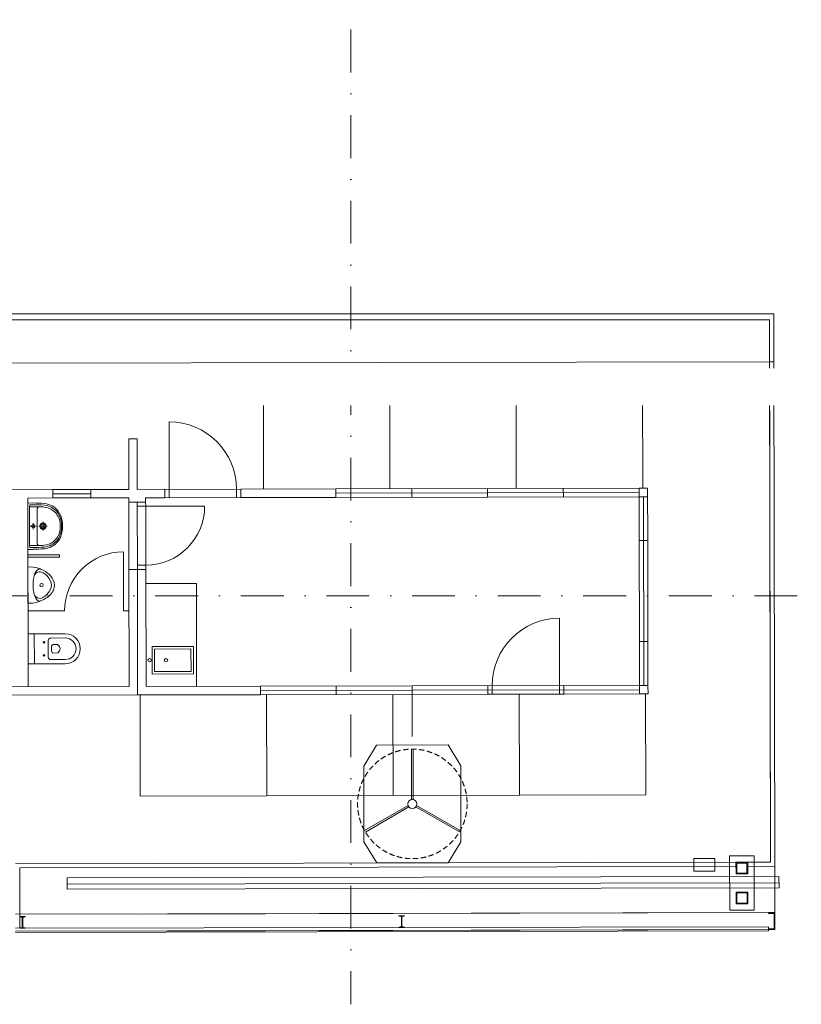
# Model space of a CAD drawing. Header units: millimetres. Extents: x -796345 to 3713765, y -2985421 to 2187451.
# Tile 121 of 256: x 146620 to 155898, y -4850 to 6837. Entities that reach past the tile are written whole.
import ezdxf
from ezdxf import colors
from ezdxf.entities.mleader import LeaderData, LeaderLine
from ezdxf.math import Vec2, Vec3

# ---------------------------------------------------------------- set-up
doc = ezdxf.new("R2010")
doc.units = ezdxf.units.MM
for name, pattern in [('CENTERX2', [101.6, 63.5, -12.7, 12.7, -12.7]), ('DASHDOT', [25.4, 12.7, -6.35, 0, -6.35]), ('HIDDEN', [9.525, 6.35, -3.175])]:
    doc.linetypes.add(name, pattern=pattern)
for name, color, linetype, lineweight in [('A99_N_osy', 1, 'CENTERX2', 9), ('A99_N_txt-popis-50', 240, 'Continuous', 9), ('A99_S_kce-rez-ten', 7, 'Continuous', 9)]:
    doc.layers.add(name, color=color, linetype=linetype, lineweight=lineweight)
doc.styles.add('A99_popis', font='isocpeur.ttf')

# ---------------------------------------------------------------- blocks, each defined once
blk = doc.blocks.new('800-100')
at = {"linetype": 'Continuous', "lineweight": 0}
for p, q in [((0, -100), (0, 800)), ((50, 0), (-850, 0)), ((-800, -100), (-800, 0)), ((50, -100), (-850, -100))]:
    blk.add_line(p, q, dxfattribs=at)
blk.add_arc((0, 0), 800, 90, 180, dxfattribs=at)
blk = doc.blocks.new('wc-pud')
at = {"lineweight": 5}
for p, q in [((-178, -442), (-178, 0)), ((-178, 0), (178, 0)), ((178, 0), (178, -442)), ((-178, -75), (178, -75)), ((-92, -190), (-62, -190)), ((-78, -175), (-78, -205)), ((62, -190), (92, -190)), ((78, -175), (78, -205)), ((-128, -442), (-128, -270)), ((-98, -240), (98, -240)), ((-50, -300), (-50, -352)), ((-30, -280), (30, -280)), ((50, -300), (50, -352)), ((128, -270), (128, -442))]:
    blk.add_line(p, q, dxfattribs=at)
for centre in [(-78, -190), (78, -190)]:
    blk.add_circle(centre, 7.5, dxfattribs=at)
for centre, radius, start, end in [((-98, -270), 30, 90, 180), ((-30, -300), 20, 90, 180), ((30, -300), 20, 0, 90), ((98, -270), 30, 0, 90), ((0, -442), 178, 180, 0), ((0, -442), 128, 180, 0), ((2, -318), 61.7, 213.2659, 268.4872), ((-2, -318), 61.7, 271.5128, 326.7341)]:
    blk.add_arc(centre, radius, start, end, dxfattribs=at)
blk = doc.blocks.new('I160')
for p, q in [((-37, 160), (-37, 158)), ((-37, 160), (37, 160)), ((-8, 148), (-34, 154)), ((-3, 18), (-3, 142)), ((3, 18), (3, 142)), ((8, 148), (34, 154)), ((37, 160), (37, 158)), ((-37, 0), (-37, 2)), ((37, 0), (-37, 0)), ((-8, 12), (-34, 6)), ((8, 12), (34, 6)), ((37, 0), (37, 2))]:
    blk.add_line(p, q)
for centre, radius, start, end in [((-33, 158), 3.8, 180, 256), ((-9, 142), 6.3, 0, 76), ((9, 142), 6.3, 104, 180), ((33, 158), 3.8, 284, 0), ((-33, 2), 3.8, 104, 180), ((-9, 18), 6.3, 284, 0), ((9, 18), 6.3, 180, 256), ((33, 2), 3.8, 0, 76)]:
    blk.add_arc(centre, radius, start, end)
blk = doc.blocks.new('TURNIKET')
at = {"lineweight": 0, "ltscale": 2}
for p, q in [((-575, 450), (-425, 700)), ((-425, 700), (425, 700)), ((575, 450), (425, 700)), ((-575, 450), (-575, -450)), ((575, 450), (575, -450)), ((-51, 18), (-568, 316)), ((-41, 35), (-558, 334)), ((558, 334), (41, 35)), ((568, 316), (51, 18)), ((-10, -53), (-10, -650)), ((10, -53), (10, -650)), ((-575, -450), (-425, -700)), ((575, -450), (425, -700)), ((-425, -700), (425, -700))]:
    blk.add_line(p, q, dxfattribs=at)
at = {"linetype": 'HIDDEN', "lineweight": 0, "ltscale": 10}
blk.add_circle((0, 0), 650, dxfattribs=at)
at = {"lineweight": 0, "ltscale": 2}
blk.add_circle((0, 0), 54, dxfattribs=at)

msp = doc.modelspace()

# ---------------------------------------------------------------- linework, layer by layer
at = {"layer": 'A99_N_osy', "linetype": 'DASHDOT', "ltscale": 40}
msp.add_line((187349.6, 0), (-3600, 0), dxfattribs=at)
msp.add_lwpolyline([(150550, 100200), (150550, -4850)], dxfattribs=at)
at = {"layer": 'A99_S_kce-rez-ten', "lineweight": 9, "ltscale": 2}
for p, q in [((155532.6, -3162.2), (155520, 3275.6)), ((155520, 2777.8), (143712, 2752.8)), ((155520, 2777.8), (143712, 2752.8)), ((155520, 2777.8), (155570, 2777.9)), ((155520, 2777.8), (155570, 2777.9)), ((155532.6, -3162.2), (155520, 2777.8)), ((155582.7, -3212.1), (155570, 2777.9)), ((155582.7, -3212.1), (155570, 2777.9)), ((143712.7, 2452.8), (154012.7, 2474.6)), ((143712.7, 2452.8), (154012.7, 2474.6)), ((149515.2, 1265.1), (149512.7, 2465.1)), ((149515.2, 1265.1), (149512.7, 2465.1)), ((151015.2, 1268.3), (151012.7, 2468.3)), ((151015.2, 1268.3), (151012.7, 2468.3)), ((152515.2, 1271.4), (152512.7, 2471.4)), ((152515.2, 1271.4), (152512.7, 2471.4)), ((154015.2, 1274.6), (154012.7, 2474.6)), ((154015.2, 1274.6), (154012.7, 2474.6)), ((148013.9, 1861.9), (147913.9, 1861.7)), ((148013.9, 1861.9), (147913.9, 1861.7)), ((147915.2, 1261.7), (147913.9, 1861.7)), ((147915.2, 1261.7), (147913.9, 1861.7)), ((148015.2, 1261.9), (148013.9, 1861.9)), ((148015.2, 1261.9), (148013.9, 1861.9)), ((147015.2, 1259.8), (146227.9, 1258.1)), ((147015.2, 1259.8), (146227.9, 1258.1)), ((147465.2, 1260.8), (147015.2, 1259.8)), ((147465.2, 1260.8), (147015.2, 1259.8)), ((147015.4, 1159.8), (147015.2, 1259.8)), ((147015.4, 1159.8), (147015.2, 1259.8)), ((147465.3, 1210.8), (147015.3, 1209.8)), ((147465.3, 1210.8), (147015.3, 1209.8)), ((147915.2, 1261.7), (147465.2, 1260.8)), ((147915.2, 1261.7), (147465.2, 1260.8)), ((147465.2, 1260.8), (147465.4, 1160.8)), ((147465.2, 1260.8), (147465.4, 1160.8)), ((148015.2, 1261.9), (148344.2, 1262.6)), ((148344.2, 1262.6), (148015.2, 1261.9)), ((148015.2, 1261.9), (148344.2, 1262.6)), ((148344.2, 1262.6), (148015.2, 1261.9)), ((148344.2, 1262.6), (148344.4, 1162.6)), ((148344.2, 1262.6), (148344.4, 1162.6)), ((149244.2, 1264.5), (150373.2, 1266.9)), ((149244.2, 1264.5), (150373.2, 1266.9)), ((149244.2, 1264.5), (149244.4, 1164.5)), ((149244.2, 1264.5), (149244.4, 1164.5)), ((154073.2, 1274.7), (150373.2, 1266.9)), ((154073.2, 1274.7), (150373.2, 1266.9)), ((150373.4, 1166.9), (150373.2, 1266.9)), ((150373.4, 1166.9), (150373.2, 1266.9)), ((150373.3, 1216.9), (153973.3, 1224.5)), ((150373.3, 1216.9), (153973.3, 1224.5)), ((153973.4, 1174.5), (150373.4, 1166.9)), ((153973.4, 1174.5), (150373.4, 1166.9)), ((151273.4, 1168.8), (151273.2, 1268.8)), ((151273.4, 1168.8), (151273.2, 1268.8)), ((152173.4, 1170.7), (152173.2, 1270.7)), ((152173.4, 1170.7), (152173.2, 1270.7)), ((153073.4, 1172.6), (153073.2, 1272.6)), ((153073.4, 1172.6), (153073.2, 1272.6)), ((153973.4, 1174.5), (153974.5, 654.5)), ((153973.4, 1174.5), (153974.5, 654.5)), ((154028.1, -1065.4), (154023.4, 1174.6)), ((154028.1, -1065.4), (154023.4, 1174.6)), ((154074.5, 654.7), (154073.2, 1274.7)), ((154073.2, 1274.7), (154074.5, 654.7)), ((154073.4, 1174.7), (154073.2, 1274.7)), ((154074.5, 654.7), (154073.2, 1274.7)), ((154073.2, 1274.7), (154074.5, 654.7)), ((154073.4, 1174.7), (154073.2, 1274.7)), ((146715.4, 1159.2), (147015.4, 1159.8)), ((146715.4, 1159.2), (147015.4, 1159.8)), ((146720.2, -1080.8), (146715.4, 1159.2)), ((146720.2, -1080.8), (146715.4, 1159.2)), ((147465.4, 1160.8), (147015.4, 1159.8)), ((147465.4, 1160.8), (147015.4, 1159.8)), ((147465.4, 1160.8), (147915.4, 1161.7)), ((147465.4, 1160.8), (147915.4, 1161.7)), ((147915.4, 1161.7), (147915.5, 1111.7)), ((147915.4, 1161.7), (147915.5, 1111.7)), ((148015.5, 1111.9), (147915.5, 1111.7)), ((148015.5, 1111.9), (147915.5, 1111.7)), ((147915.6, 1061.7), (147915.5, 1111.7)), ((147915.6, 1061.7), (147915.5, 1111.7)), ((147917.1, 361.7), (147915.6, 1061.7)), ((147917.1, 361.7), (147915.6, 1061.7)), ((148115.5, 1112.1), (148015.5, 1111.9)), ((148115.5, 1112.1), (148015.5, 1111.9)), ((148017.2, 311.9), (148015.5, 1111.9)), ((148115.6, 1062.1), (148015.6, 1061.9)), ((148115.6, 1062.1), (148015.6, 1061.9)), ((148115.6, 1062.1), (148115.5, 1112.1)), ((148115.6, 1062.1), (148115.5, 1112.1)), ((148115.6, 1062.1), (148815.6, 1063.6)), ((148115.6, 1062.1), (148815.6, 1063.6)), ((148117.1, 362.1), (148115.6, 1062.1)), ((148117.1, 362.1), (148115.6, 1062.1)), ((153974.5, 654.5), (154074.5, 654.7)), ((153974.5, 654.5), (154074.5, 654.7)), ((153977, -545.5), (153974.5, 654.5)), ((153977, -545.5), (153974.5, 654.5)), ((153977, -545.5), (153974.5, 654.5)), ((153977, -545.5), (153974.5, 654.5)), ((154078.1, -1065.3), (154074.5, 654.7)), ((154078.1, -1065.3), (154074.5, 654.7)), ((147853.8, -178.4), (147852.3, 521.6)), ((147853.8, -178.4), (147852.3, 521.6)), ((147917.2, 311.7), (147917.1, 361.7)), ((147917.2, 311.7), (147917.1, 361.7)), ((148117.1, 362.1), (148017.1, 361.9)), ((148117.1, 362.1), (148017.1, 361.9)), ((148117.2, 312.1), (148117.1, 362.1)), ((148117.2, 312.1), (148117.1, 362.1)), ((148017.2, 311.9), (147917.2, 311.7)), ((148017.2, 311.9), (147917.2, 311.7)), ((147917.2, 311.7), (147920.2, -1078.3)), ((147917.2, 311.7), (147917.3, 261.7)), ((147917.2, 311.7), (147920.2, -1078.3)), ((147917.2, 311.7), (147917.3, 261.7)), ((148117.2, 312.1), (148017.2, 311.9)), ((148117.2, 312.1), (148017.2, 311.9)), ((148017.2, 311.9), (148020.4, -1178.1)), ((148017.2, 311.9), (148020.4, -1178.1)), ((148117.2, 312.1), (148117.3, 262.1)), ((148117.2, 312.1), (148117.3, 262.1)), ((148717.6, 146.4), (148117.6, 145.1)), ((148717.6, 146.4), (148117.6, 145.1)), ((148720.2, -1076.6), (148717.6, 146.4)), ((148720.2, -1076.6), (148717.6, 146.4)), ((147153.8, -179.9), (146718.3, -180.8)), ((147153.8, -179.9), (146718.3, -180.8)), ((147853.8, -178.4), (147918.3, -178.3)), ((147853.8, -178.4), (147918.3, -178.3)), ((153977, -545.5), (154077, -545.3)), ((153977, -545.5), (154077, -545.3)), ((153977, -545.5), (153978.1, -1065.5)), ((153977, -545.5), (153978.1, -1065.5)), ((147920.2, -1078.3), (144995.6, -1084.5)), ((147920.2, -1078.3), (144995.6, -1084.5)), ((151278.2, -1071.2), (149478.2, -1075)), ((151278.2, -1071.2), (149478.2, -1075)), ((149478.2, -1075), (149478.4, -1175)), ((149478.2, -1075), (149478.4, -1175)), ((149478.3, -1125), (151278.3, -1121.2)), ((149478.3, -1125), (151278.3, -1121.2)), ((150378.2, -1073.1), (150378.4, -1173.1)), ((150378.2, -1073.1), (150378.4, -1173.1)), ((153978.1, -1065.5), (151278.2, -1071.2)), ((153978.1, -1065.5), (151278.2, -1071.2)), ((151278.2, -1071.2), (151278.4, -1171.2)), ((151278.2, -1071.2), (151278.4, -1171.2)), ((151278.2, -1071.2), (151278.4, -1171.2)), ((151278.2, -1071.2), (151278.4, -1171.2)), ((151278.3, -1121.2), (153978.3, -1115.5)), ((151278.3, -1121.2), (153978.3, -1115.5)), ((154078.4, -1165.3), (151278.4, -1171.2)), ((154078.4, -1165.3), (151278.4, -1171.2)), ((152178.2, -1069.3), (152178.4, -1169.3)), ((152178.2, -1069.3), (152178.4, -1169.3)), ((152178.2, -1069.3), (152178.4, -1169.3)), ((152178.2, -1069.3), (152178.4, -1169.3)), ((152549.4, -1168.5), (152551.9, -2368.5)), ((153078.1, -1067.4), (153078.4, -1167.4)), ((153078.1, -1067.4), (153078.4, -1167.4)), ((153078.1, -1067.4), (153078.4, -1167.4)), ((153078.1, -1067.4), (153078.4, -1167.4)), ((154049.4, -1165.3), (154051.9, -2365.3)), ((148020.4, -1178.1), (144995.8, -1184.5)), ((148020.4, -1178.1), (144995.8, -1184.5)), ((148020.4, -1178.1), (149478.4, -1175)), ((148020.4, -1178.1), (149478.4, -1175)), ((148020.4, -1178.1), (149478.4, -1175)), ((148049.4, -1178), (148051.9, -2378)), ((151278.4, -1171.2), (149478.4, -1175)), ((151278.4, -1171.2), (149478.4, -1175)), ((149549.4, -1174.8), (149551.9, -2374.8)), ((149549.4, -1174.8), (149551.9, -2374.8)), ((151049.4, -1171.7), (151051.9, -2371.7)), ((151279.4, -1671.2), (151278.4, -1171.2)), ((154051.9, -2365.3), (148051.9, -2378)), ((155122.6, -3163.1), (146570.1, -3181.1)), ((155122.7, -3213.1), (146620.2, -3231)), ((146621.8, -3948), (146620.2, -3231)), ((146621.8, -3948), (146620.2, -3231)), ((155262.6, -3162.8), (155532.6, -3162.2)), ((155262.6, -3162.8), (155532.6, -3162.2)), ((155262.7, -3212.8), (155582.7, -3212.1)), ((155262.7, -3212.8), (155582.7, -3212.1)), ((155583.9, -3762.1), (155582.7, -3212.1)), ((155632.9, -3332), (147183, -3349.9)), ((155632.9, -3332), (147183, -3349.9)), ((147183.3, -3484.9), (147183, -3349.9)), ((147183.3, -3484.9), (147183, -3349.9)), ((155633.2, -3467), (155632.9, -3332)), ((155633.2, -3467), (155632.9, -3332)), ((155633.1, -3407), (147183.1, -3424.9)), ((155633.1, -3407), (147183.1, -3424.9)), ((155633.2, -3467), (147183.3, -3484.9)), ((155633.2, -3467), (147183.3, -3484.9)), ((146571.4, -3781.1), (155583.9, -3762.1)), ((146571.4, -3781.1), (155583.9, -3762.1)), ((148024.8, -3781, 0), (155582.8, -3762.1)), ((148024.8, -3781, 0), (155582.8, -3762.1)), ((155508.9, -3772.2), (155508.9, -3762.2)), ((155508.9, -3772.2), (155508.9, -3762.2)), ((146571.8, -3948.1), (155509.2, -3929.2)), ((146571.8, -3948.1), (155509.2, -3929.2)), ((146571.8, -3981.1), (155584.3, -3962.1)), ((146571.8, -3981.1), (155584.3, -3962.1)), ((148025.3, -3981, 0), (155583.3, -3962.1)), ((148025.3, -3981, 0), (155583.3, -3962.1)), ((155509.2, -3929.2), (155509.3, -3979.2)), ((155509.2, -3929.2), (155509.3, -3979.2)), ((155509.3, -3962.2), (155509.3, -3952.2)), ((155509.3, -3962.2), (155509.3, -3952.2)), ((146571.9, -3998.1), (155509.3, -3979.2)), ((146571.9, -3998.1), (155509.3, -3979.2))]:
    msp.add_line(p, q, dxfattribs=at)
at = {"layer": 'A99_S_kce-rez-ten', "lineweight": 5, "ltscale": 2}
for p, q in [((146715.5, 1100.3), (146775.2, 1100.4)), ((146715.5, 1100.3), (146775.2, 1100.4)), ((146716.7, 550.3), (146715.5, 1100.3)), ((146716.7, 550.3), (146715.5, 1100.3)), ((146735.6, 1053.1), (146739.8, 1080.4)), ((146735.6, 1053.1), (146739.8, 1080.4)), ((146736.6, 597.6), (146735.6, 1053.1)), ((146736.6, 597.6), (146735.6, 1053.1)), ((146775.2, 1080.4), (146739.8, 1080.4)), ((146775.2, 1080.4), (146739.8, 1080.4)), ((146826.1, 825.5), (146825.7, 1025.5)), ((146826.1, 825.5), (146825.7, 1025.5)), ((146817, 825.5), (146745.2, 825.4)), ((146817, 825.5), (146745.2, 825.4)), ((146781.1, 861.3), (146781.2, 789.6)), ((146781.1, 861.3), (146781.2, 789.6)), ((146826.1, 825.5), (146826.6, 625.6)), ((146826.1, 825.5), (146826.6, 625.6)), ((146947.1, 825.8), (146847.1, 825.6)), ((146947.1, 825.8), (146847.1, 825.6)), ((146897, 875.7), (146897.2, 775.7)), ((146897, 875.7), (146897.2, 775.7)), ((146736.6, 597.6), (146740.9, 570.4)), ((146736.6, 597.6), (146740.9, 570.4)), ((146776.3, 550.4), (146716.7, 550.3)), ((146776.3, 550.4), (146716.7, 550.3)), ((146776.2, 570.4), (146740.9, 570.4)), ((146776.2, 570.4), (146740.9, 570.4)), ((146718.1, -89.9), (146717.2, 340.5)), ((146718.1, -89.9), (146717.2, 340.5))]:
    msp.add_line(p, q, dxfattribs=at)
at = {"layer": 'A99_S_kce-rez-ten', "lineweight": 9, "ltscale": 2}
for points in [[(146254.9, 3275.5), (146254.9, 3275.5), (155520, 3275.6), (155520, 3275.6)], [(155570, 2777.9), (155570, 3346), (146334.9, 3346), (146334.9, 3346)], [(150373.2, 1266.9), (149244.2, 1264.5)], [(150373.2, 1266.9), (149244.2, 1264.5)], [(148344.4, 1162.6), (148115.4, 1162.1), (148115.5, 1112.1)], [(148344.4, 1162.6), (148115.4, 1162.1), (148115.5, 1112.1)], [(150373.4, 1166.9), (149244.4, 1164.5)], [(150373.4, 1166.9), (149244.4, 1164.5)], [(147917.2, 261.7), (147917.3, 261.7)], [(147917.2, 261.7), (147917.3, 261.7)], [(148117.2, 312.1), (148120.2, -1077.9), (149478.2, -1075)], [(155047.4, -3088.2), (155048.8, -3733.2), (155338.8, -3732.6), (155337.4, -3087.6), (155047.4, -3088.2)], [(155338.8, -3732.6), (155337.4, -3087.6), (155047.4, -3088.2), (155048.8, -3733.2), (155338.8, -3732.6)], [(155047.4, -3088.2), (155048.8, -3733.2), (155338.8, -3732.6), (155337.4, -3087.6), (155047.4, -3088.2)], [(155338.8, -3732.6), (155337.4, -3087.6), (155047.4, -3088.2), (155048.8, -3733.2), (155338.8, -3732.6)], [(155262.9, -3302.8), (155262.6, -3162.8), (155122.6, -3163.1), (155122.9, -3303.1), (155262.9, -3302.8)], [(155262.9, -3302.8), (155262.6, -3162.8), (155122.6, -3163.1), (155122.9, -3303.1), (155262.9, -3302.8)], [(155252.9, -3292.8), (155252.6, -3172.8), (155132.6, -3173), (155132.9, -3293), (155252.9, -3292.8)], [(155252.9, -3292.8), (155252.6, -3172.8), (155132.6, -3173), (155132.9, -3293), (155252.9, -3292.8)], [(155263.6, -3657.8), (155263.3, -3517.8), (155123.3, -3518.1), (155123.6, -3658.1), (155263.6, -3657.8)], [(155263.6, -3657.8), (155263.3, -3517.8), (155123.3, -3518.1), (155123.6, -3658.1), (155263.6, -3657.8)], [(155253.6, -3647.8), (155253.4, -3527.8), (155133.4, -3528), (155133.6, -3648), (155253.6, -3647.8)], [(155253.6, -3647.8), (155253.4, -3527.8), (155133.4, -3528), (155133.6, -3648), (155253.6, -3647.8)], [(155509.3, -3962.2), (155584.3, -3962.1), (155583.9, -3762.1), (155508.9, -3762.2)], [(155509.3, -3962.2), (155577.5, -3962.1), (155583.3, -3962.1), (155583.9, -3762.1), (155508.9, -3762.2), (155508.9, -3772.2), (155573.9, -3772.1), (155574.3, -3952.1), (155509.3, -3952.2), (155509.3, -3962.3)], [(155509.3, -3962.2), (155584.3, -3962.1), (155583.9, -3762.1), (155508.9, -3762.2)], [(155509.3, -3962.2), (155577.5, -3962.1), (155583.3, -3962.1), (155583.9, -3762.1), (155508.9, -3762.2), (155508.9, -3772.2), (155573.9, -3772.1), (155574.3, -3952.1), (155509.3, -3952.2), (155509.3, -3962.3)], [(155509.3, -3952.2), (155574.3, -3952.1), (155573.9, -3772.1), (155508.9, -3772.2)], [(155509.3, -3952.2), (155574.3, -3952.1), (155573.9, -3772.1), (155508.9, -3772.2)]]:
    msp.add_lwpolyline(points, dxfattribs=at)
for points in [[(153973.4, 1174.5), (154073.4, 1174.7), (154073.2, 1274.7), (153973.2, 1274.5)], [(153973.4, 1174.5), (154073.4, 1174.7), (154073.2, 1274.7), (153973.2, 1274.5)], [(146716.9, 483.2), (146716.9, 457.2), (147091.8, 458), (147091.7, 484)], [(146716.9, 483.2), (146716.9, 457.2), (147091.8, 458), (147091.7, 484)], [(153978.1, -1065.5), (154078.1, -1065.3), (154078.4, -1165.3), (153978.4, -1165.5)], [(153978.1, -1065.5), (154078.1, -1065.3), (154078.4, -1165.3), (153978.4, -1165.5)], [(154872.8, -3268.6), (154622.8, -3269.1), (154622.5, -3119.1), (154872.5, -3118.6)], [(154872.8, -3268.6), (154622.8, -3269.1), (154622.5, -3119.1), (154872.5, -3118.6)], [(155338.8, -3732.6), (155048.8, -3733.2), (155047.4, -3088.2), (155337.4, -3087.6)], [(155338.8, -3732.6), (155048.8, -3733.2), (155047.4, -3088.2), (155337.4, -3087.6)], [(155262.9, -3302.8), (155122.9, -3303.1), (155122.6, -3163.1), (155262.6, -3162.8)], [(155262.9, -3302.8), (155122.9, -3303.1), (155122.6, -3163.1), (155262.6, -3162.8)], [(155252.9, -3292.8), (155132.9, -3293), (155132.6, -3173), (155252.6, -3172.8)], [(155252.9, -3292.8), (155132.9, -3293), (155132.6, -3173), (155252.6, -3172.8)], [(155263.6, -3657.8), (155123.6, -3658.1), (155123.3, -3518.1), (155263.3, -3517.8)], [(155263.6, -3657.8), (155123.6, -3658.1), (155123.3, -3518.1), (155263.3, -3517.8)], [(155253.6, -3647.8), (155133.6, -3648), (155133.4, -3528), (155253.4, -3527.8)], [(155253.6, -3647.8), (155133.6, -3648), (155133.4, -3528), (155253.4, -3527.8)]]:
    msp.add_lwpolyline(points, close=True, dxfattribs=at)
at = {"layer": 'A99_S_kce-rez-ten', "lineweight": 5, "ltscale": 2}
for points in [[(148191, -602.9), (148191.7, -930.1), (148683.9, -929), (148683.2, -601.9)], [(148191, -602.9), (148191.7, -930.1), (148683.9, -929), (148683.2, -601.9)], [(148221.1, -632.9), (148221.6, -900), (148653.8, -899.1), (148653.2, -632)], [(148221.1, -632.9), (148221.6, -900), (148653.8, -899.1), (148653.2, -632)]]:
    msp.add_lwpolyline(points, close=True, dxfattribs=at)
for centre, radius in [((146781.1, 825.5), 20), ((146781.1, 825.5), 20), ((146897.1, 825.7), 37.5), ((146897.1, 825.7), 37.5), ((146897.1, 825.7), 25), ((146897.1, 825.7), 25), ((146880.6, 126.8), 19.4), ((146880.6, 126.8), 19.4), ((148162, -766.6), 20.1), ((148162, -766.6), 20.1), ((148356.7, -766.1), 20.1), ((148356.7, -766.1), 20.1)]:
    msp.add_circle(centre, radius, dxfattribs=at)
for centre, radius, start, end in [((146823.2, -265.3), 1321.3, 88.59431, 93.80045), ((146823.2, -265.3), 1321.3, 88.59431, 93.80045), ((146771.4, -422.6), 1523.1, 84.61399, 89.85945), ((146771.4, -422.6), 1523.1, 84.61399, 89.85945), ((146771.4, -422.6), 1503.1, 84.60327, 89.85772), ((146771.4, -422.6), 1503.1, 84.60327, 89.85772), ((146855.7, 1025.6), 30, 90.12122, 180.12122), ((146855.7, 1025.6), 30, 90.12122, 180.12122), ((146868.2, 858.7), 197.3, 78.00989, 93.64991), ((146868.2, 858.7), 197.3, 78.00989, 93.64991), ((146886.7, 841.6), 233.7, 42.29439, 83.59166), ((146886.7, 841.6), 233.7, 42.29439, 83.59166), ((146893.4, 864.4), 230.3, 37.10844, 84.7609), ((146893.4, 864.4), 230.3, 37.10844, 84.7609), ((146887.8, 836.5), 216.3, 53.8824, 84.33061), ((146887.8, 836.5), 216.3, 53.8824, 84.33061), ((146889.1, 839.8), 212.8, 13.06762, 53.63637), ((146889.1, 839.8), 212.8, 13.06762, 53.63637), ((146904, 857.6), 210.1, 8.30544, 42.22648), ((146904, 857.6), 210.1, 8.30544, 42.22648), ((146895.4, 863.7), 229.1, 6.09345, 37.54533), ((146895.4, 863.7), 229.1, 6.09345, 37.54533), ((146700.7, 825.3), 400.7, 351.24317, 8.99926), ((146700.7, 825.3), 400.7, 351.24317, 8.99926), ((146716.1, 825.3), 400.7, 351.24317, 8.99926), ((146716.1, 825.3), 400.7, 351.24317, 8.99926), ((146727.5, 825.3), 400.7, 351.24317, 8.99926), ((146727.5, 825.3), 400.7, 351.24317, 8.99926), ((146889.2, 811.5), 212.8, 306.60607, 347.17482), ((146889.2, 811.5), 212.8, 306.60607, 347.17482), ((146904.1, 793.8), 210.1, 318.01596, 351.937), ((146904.1, 793.8), 210.1, 318.01596, 351.937), ((146895.5, 787.7), 229.1, 322.69711, 354.14899), ((146895.5, 787.7), 229.1, 322.69711, 354.14899), ((146818.6, 1918.4), 1323.4, 266.44595, 271.64416), ((146818.6, 1918.4), 1323.4, 266.44595, 271.64416), ((146856.6, 625.6), 30, 180.12122, 270.12122), ((146856.6, 625.6), 30, 180.12122, 270.12122), ((146868.3, 792.6), 197.3, 266.59252, 282.23255), ((146868.3, 792.6), 197.3, 266.59252, 282.23255), ((146887.9, 814.9), 216.3, 275.91183, 306.36003), ((146887.9, 814.9), 216.3, 275.91183, 306.36003), ((146886.8, 809.8), 233.7, 276.65078, 317.94804), ((146886.8, 809.8), 233.7, 276.65078, 317.94804), ((146893.5, 787), 230.3, 275.48154, 323.134), ((146893.5, 787), 230.3, 275.48154, 323.134), ((146766.1, 2073.5), 1503.1, 270.38472, 275.63917), ((146766.1, 2073.5), 1503.1, 270.38472, 275.63917), ((146766.1, 2073.5), 1523.1, 270.38299, 275.62844), ((146766.1, 2073.5), 1523.1, 270.38299, 275.62844), ((146735.4, -16.6), 357.6, 52.73518, 92.91851), ((146735.4, -16.6), 357.6, 52.73518, 92.91851), ((146953.3, 193.3), 167.4, 138.14818, 172.65978), ((146953.3, 193.3), 167.4, 138.14818, 172.65978), ((146857.7, 213.5), 69.7, 55.26504, 161.77951), ((146857.7, 213.5), 69.7, 55.26504, 161.77951), ((146856.4, 280.7), 36.9, 60.56805, 138.82657), ((146856.4, 280.7), 36.9, 60.56805, 138.82657), ((146823.1, 114.6), 173, 23.09055, 64.53401), ((146823.1, 114.6), 173, 23.09055, 64.53401), ((146837, 105.6), 199, 23.55709, 54.724), ((146837, 105.6), 199, 23.55709, 54.724), ((147207.8, 127.1), 429.5, 168.23522, 191.87343), ((147207.8, 127.1), 429.5, 168.23522, 191.87343), ((146868.7, 125.2), 127.1, 333.47247, 26.76996), ((146868.7, 125.2), 127.1, 333.47247, 26.76996), ((146894.9, 126.1), 137.7, 334.89176, 25.35068), ((146894.9, 126.1), 137.7, 334.89176, 25.35068), ((146958.1, 61.7), 172.1, 187.65938, 216.18626), ((146958.1, 61.7), 172.1, 187.65938, 216.18626), ((146858.4, 36.9), 68.5, 194.27548, 302.21987), ((146858.4, 36.9), 68.5, 194.27548, 302.21987), ((146796.8, 162.5), 208.1, 298.10475, 333.1086), ((146796.8, 162.5), 208.1, 298.10475, 333.1086), ((146850.1, 133.8), 182, 295.91469, 338.69962), ((146850.1, 133.8), 182, 295.91469, 338.69962), ((146729.8, 271.4), 361.5, 268.13217, 303.54299), ((146729.8, 271.4), 361.5, 268.13217, 303.54299), ((146857.1, -21.5), 42.2, 205.86741, 284.82371), ((146857.1, -21.5), 42.2, 205.86741, 284.82371)]:
    msp.add_arc(centre, radius, start, end, dxfattribs=at)
at = {"layer": 'A99_S_kce-rez-ten', "lineweight": 9, "ltscale": 2}
for centre, start, end in [((148115.6, 1062.1), 270.12122, 0.12122), ((148115.6, 1062.1), 270.12122, 0.12122), ((147853.8, -178.4), 90.12122, 180.12122), ((147853.8, -178.4), 90.12122, 180.12122)]:
    msp.add_arc(centre, 700, start, end, dxfattribs=at)

# ---------------------------------------------------------------- block references
at = {"layer": 'A99_S_kce-rez-ten', "lineweight": 9, "ltscale": 2, "xscale": -1}
for name, p, rotation in [('800-100', (148394.2, 1262.7), 0.1212188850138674), ('800-100', (148394.2, 1262.7), 0.1212188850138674), ('wc-pud', (146719.2, -630.8), 90.12121888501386), ('wc-pud', (146719.2, -630.8), 90.12121888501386)]:
    msp.add_blockref(name, p, dxfattribs=dict(at, rotation=rotation))
at = {"layer": 'A99_S_kce-rez-ten', "lineweight": 9, "ltscale": 2}
for name, p, rotation in [('800-100', (153028.1, -1067.5), 0.1212188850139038), ('800-100', (153028.1, -1067.5), 0.1212188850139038), ('TURNIKET', (151281.1, -2471.2), 180.1212188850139)]:
    msp.add_blockref(name, p, dxfattribs=dict(at, rotation=rotation))
at = {"layer": 'A99_S_kce-rez-ten', "lineweight": 9, "ltscale": 2, "xscale": 0.8775000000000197, "yscale": 0.8775000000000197, "zscale": 0.8775000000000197, "rotation": 180.1212188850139}
for p in [(146653.9, -3807.5), (146653.9, -3807.5), (151153.9, -3798), (151153.9, -3798)]:
    msp.add_blockref('I160', p, dxfattribs=at)

# ---------------------------------------------------------------- leaders
at = {"layer": 'A99_N_txt-popis-50', "lineweight": 9}
ml = msp.add_multileader_mtext('Standard', dxfattribs=at)
ml.set_content('\\A1;{\\C256;výměna stávajících sekčních vrat za nová  }', color=1, style='A99_popis')
ml.set_leader_properties(color=256, linetype='ByLayer', lineweight=-1)
ml.build(insert=Vec2(0, 0))
ml.multileader.update_dxf_attribs({"dogleg_length": 6.4, "arrow_head_size": 200, "scale": 200})
ctx = ml.context
ctx.base_point, ctx.scale, ctx.char_height, ctx.arrow_head_size, ctx.landing_gap_size, ctx.plane_origin = Vec3(2700, 5010), 200, 400, 200, 400, Vec3(2512.5, -3085)
notes = []
notes.append((ctx, [(0, (1, 1, 0), (1420, 5010), (1, 0), 1280, [(0, [(-175, 5010)], 0, [])])]))
ctx.mtext.insert, ctx.mtext.width, ctx.mtext.flow_direction = Vec3(3100, 5210.2), 5995, 5
for ctx, leaders in notes:
    for number, flags, end, landing, length, lines in leaders:
        leader = LeaderData()
        leader.index, (leader.has_last_leader_line, leader.has_dogleg_vector, leader.attachment_direction) = number, flags
        leader.last_leader_point, leader.dogleg_vector, leader.dogleg_length = Vec3(end), Vec3(landing), length
        for number, points, colour, breaks in lines:
            line = LeaderLine()
            line.index, line.vertices, line.color, line.breaks = number, Vec3.list(points), colors.encode_raw_color(colour), breaks
            leader.lines.append(line)
        ctx.leaders.append(leader)

# ---------------------------------------------------------------- next in the draw order: leaders
ml = msp.add_multileader_mtext('Standard', dxfattribs=at)
ml.set_content('\\A1;{\\C256;základ 600/500mm, úroveň -1,065m, prostý beton C16/20}', color=1, style='A99_popis')
ml.set_leader_properties(color=256, linetype='ByLayer', lineweight=-1)
ml.build(insert=Vec2(0, 0))
ml.multileader.update_dxf_attribs({"dogleg_length": 3.23, "arrow_head_size": 200, "scale": 200})
ctx = ml.context
ctx.base_point, ctx.scale, ctx.char_height, ctx.arrow_head_size, ctx.landing_gap_size, ctx.plane_origin = Vec3(21815, 2400), 200, 400, 200, 250, Vec3(27702.5, -7905.8)
notes = []
notes.append((ctx, [(0, (1, 1, 0), (21170, 2400), (1, 0), 645, [(0, [(21170, -1127)], 0, [])])]))
ctx.mtext.insert, ctx.mtext.width, ctx.mtext.defined_height, ctx.mtext.flow_direction = Vec3(22065, 2660), 8793.198, 8.47, 5
ctx.mtext.has_bg_fill, ctx.mtext.bg_color, ctx.mtext.bg_scale_factor, ctx.mtext.bg_transparency, ctx.mtext.use_window_bg_color = 1, -1073741824, 1, 0, 1
for ctx, leaders in notes:
    for number, flags, end, landing, length, lines in leaders:
        leader = LeaderData()
        leader.index, (leader.has_last_leader_line, leader.has_dogleg_vector, leader.attachment_direction) = number, flags
        leader.last_leader_point, leader.dogleg_vector, leader.dogleg_length = Vec3(end), Vec3(landing), length
        for number, points, colour, breaks in lines:
            line = LeaderLine()
            line.index, line.vertices, line.color, line.breaks = number, Vec3.list(points), colors.encode_raw_color(colour), breaks
            leader.lines.append(line)
        ctx.leaders.append(leader)

# ---------------------------------------------------------------- next in the draw order: leaders
ml = msp.add_multileader_mtext('Standard', dxfattribs=at)
ml.set_content('\\A1;{\\C256;sanace ŽB sloupů}', color=1, style='A99_popis')
ml.set_leader_properties(color=256, linetype='ByLayer', lineweight=-1)
ml.build(insert=Vec2(0, 0))
ml.multileader.update_dxf_attribs({"dogleg_length": 3.23, "arrow_head_size": 200, "scale": 200})
ctx = ml.context
ctx.base_point, ctx.scale, ctx.char_height, ctx.arrow_head_size, ctx.landing_gap_size, ctx.plane_origin = Vec3(42900, 2440), 200, 400, 200, 250, Vec3(47102.5, -8385.8)
notes = []
notes.append((ctx, [(0, (1, 1, 0), (42255, 2440), (1, 0), 645, [(0, [(42250, 620)], 0, [])])]))
ctx.mtext.insert, ctx.mtext.width, ctx.mtext.flow_direction = Vec3(43150, 2700), 4515, 5
ctx.mtext.has_bg_fill, ctx.mtext.bg_color, ctx.mtext.bg_scale_factor, ctx.mtext.bg_transparency, ctx.mtext.use_window_bg_color = 1, -1073741824, 1, 0, 1
for ctx, leaders in notes:
    for number, flags, end, landing, length, lines in leaders:
        leader = LeaderData()
        leader.index, (leader.has_last_leader_line, leader.has_dogleg_vector, leader.attachment_direction) = number, flags
        leader.last_leader_point, leader.dogleg_vector, leader.dogleg_length = Vec3(end), Vec3(landing), length
        for number, points, colour, breaks in lines:
            line = LeaderLine()
            line.index, line.vertices, line.color, line.breaks = number, Vec3.list(points), colors.encode_raw_color(colour), breaks
            leader.lines.append(line)
        ctx.leaders.append(leader)

doc.saveas('drawing.dxf')
